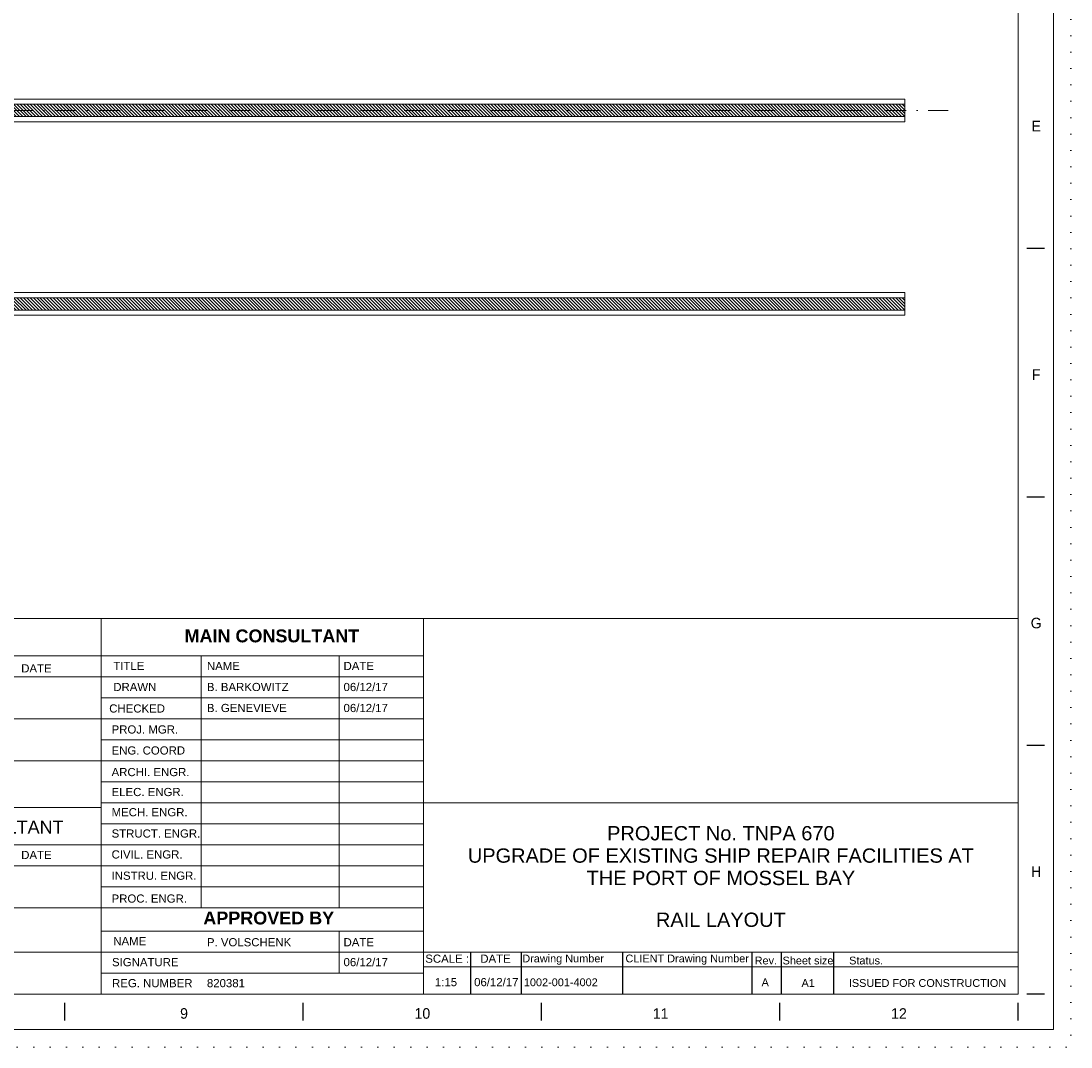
# Model space of a CAD drawing. Header units: millimetres. Extents: x -13251 to -636, y -568071 to -559161.
# Tile 8 of 12: x -5103 to -636, y -568071 to -563705. Entities that reach past the tile are written whole.
import ezdxf

# ---------------------------------------------------------------- set-up
doc = ezdxf.new("R2010")
doc.units = ezdxf.units.MM
doc.header["$MEASUREMENT"] = 0
for name, pattern in [('DGN Style 1', [69.724857, 0.116015, -69.608842]), ('DGN Style 4', [185.739593, 92.811789, -46.405895, 0.116015, -46.405895]), ('DGN Style 6', [220.660029, 0.116015, -46.405895, 81.210315, -46.405895, 0.116015, -46.405895])]:
    doc.linetypes.add(name, pattern=pattern)
doc.styles.get("Standard").update_dxf_attribs({"font": 'arial.ttf'})
doc.styles.add('Style-ENGINEERING', font='ENGINEERING.shx')
doc.styles.add('Swiss1', font='swiss.ttf', dxfattribs={"height": 1})
doc.styles.add('Swiss4', font='swiss.ttf', dxfattribs={"height": 4})

# ---------------------------------------------------------------- blocks, each defined once
blk = doc.blocks.new('*U53')
for p, q in [((144.96, -2.47), (144.96, 2.53)), ((212.55, -2.47), (212.55, 2.53)), ((280.13, -2.47), (280.13, 2.53)), ((347.71, -2.47), (347.71, 2.53)), ((415.3, -2.47), (415.3, 2.53))]:
    blk.add_line(p, q)
at = {"char_height": 3, "attachment_point": 5, "line_spacing_factor": 1.2, "style": 'Style-ENGINEERING'}
for s, insert in [('9', (178.75, -0.47)), ('10', (246.34, -0.47)), ('11', (313.92, -0.47)), ('12', (381.5, -0.47))]:
    blk.add_mtext(s, dxfattribs=dict(at, insert=insert))
blk = doc.blocks.new('*U52')
for p, q in [((412.95, -70.47), (407.95, -70.47)), ((412.95, -140.97), (407.95, -140.97)), ((412.95, -211.47), (407.95, -211.47)), ((412.95, -281.97), (407.95, -281.97))]:
    blk.add_line(p, q)
at = {"color": 7, "linetype": 'Continuous', "lineweight": 0, "flags": 128}
blk.add_lwpolyline([(-415.55, 292.03), (415.45, 292.03), (415.45, -291.97), (-415.55, -291.97), (-415.55, 292.03)], close=True, dxfattribs=at)
at = {"color": 7, "linetype": 'Continuous', "lineweight": 13, "flags": 128}
blk.add_lwpolyline([(-405.55, 282.03), (405.45, 282.03), (405.45, -281.97), (-405.55, -281.97), (-405.55, 282.03)], close=True, dxfattribs=at)
blk.add_blockref('*U53', (-9.84, -287))
at = {"char_height": 3, "attachment_point": 5, "line_spacing_factor": 1.2, "style": 'Style-ENGINEERING'}
for s, insert in [('E', (410.58, -35.72)), ('F', (410.58, -106.22)), ('G', (410.58, -176.72)), ('H', (410.58, -247.22))]:
    blk.add_mtext(s, dxfattribs=dict(at, insert=insert))
blk = doc.blocks.new('*U49')
at = {"linetype": 'DGN Style 6', "lineweight": 0}
h = blk.add_hatch(dxfattribs=at)
h.set_pattern_fill('HATCH', color=5, style=0, pattern_type=2)
h.set_pattern_definition([(135, (5543.709, -399.764), (-7.000357, -7.000357), [])])
h.paths.add_polyline_path([(5601.2, -443.27), (-800.16, -443.27), (-845.53, -495.77), (5601.2, -495.77)])
h = blk.add_hatch(dxfattribs=at)
h.set_pattern_fill('HATCH', color=5, style=0, pattern_type=2)
h.set_pattern_definition([(135, (5543.709, -1223.041), (-7.000357, -7.000357), [])])
h.paths.add_polyline_path([(5601.2, -1266.55), (-800.16, -1266.55), (-845.53, -1319.05), (5601.2, -1319.05)])
at = {"color": 1, "linetype": 'DGN Style 4', "lineweight": 0}
blk.add_line((-5816.38, -469.52), (5785.21, -469.52), dxfattribs=at)
at = {"color": 7, "lineweight": 13}
for p, q in [((-6082.49, -2631.33), (6082.51, -2631.33)), ((1043.57, -2791.06), (2182.38, -2791.06)), ((2182.38, -2791.06), (3553.58, -2791.06)), ((2607.01, -2791.06), (2607.01, -3863.33)), ((3193.96, -2791.06), (3193.96, -3863.33)), ((1043.57, -2880.42), (2182.38, -2880.42)), ((2182.38, -2880.42), (3553.58, -2880.42)), ((2182.38, -2969.78), (3553.58, -2969.78)), ((1043.57, -3059.13), (2182.38, -3059.13)), ((2182.38, -3059.13), (3553.58, -3059.13)), ((2182.38, -3148.49), (3553.58, -3148.49)), ((1043.57, -3237.84), (2182.38, -3237.84)), ((2182.38, -3237.84), (3553.58, -3237.84)), ((2182.38, -3327.2), (3553.58, -3327.2)), ((2182.38, -3416.56), (3553.58, -3416.56)), ((3553.58, -3416.56), (6082.51, -3416.56)), ((2182.38, -3505.91), (3553.58, -3505.91)), ((1043.57, -3595.27), (3553.58, -3595.27)), ((1043.57, -3684.62), (3553.58, -3684.62)), ((2182.38, -3773.98), (3553.58, -3773.98)), ((1043.57, -3863.33), (3553.58, -3863.33)), ((2182.38, -3961.89), (3553.58, -3961.89)), ((3193.96, -3961.89), (3193.96, -4140.6)), ((1043.57, -4051.25), (2182.38, -4051.25)), ((2182.38, -4051.25), (3553.58, -4051.25)), ((3553.58, -4051.25), (6082.51, -4051.25)), ((2182.38, -4140.6), (3553.58, -4140.6))]:
    blk.add_line(p, q, dxfattribs=at)
at = {"color": 7}
for p, q in [((3752.33, -4051.25), (3752.33, -4229.96)), ((3968.62, -4051.25), (3968.62, -4229.96)), ((4399.34, -4051.25), (4399.34, -4229.96)), ((4950.31, -4051.25), (4950.31, -4229.96)), ((5074.18, -4051.25), (5074.18, -4229.96)), ((5297.11, -4051.25), (5297.11, -4229.96))]:
    blk.add_line(p, q, dxfattribs=at)
at = {"color": 7, "lineweight": 0}
blk.add_line((3553.58, -4113.2), (6082.51, -4113.2), dxfattribs=at)
at = {"color": 7, "linetype": 'DGN Style 1', "lineweight": 0, "flags": 128}
blk.add_lwpolyline([(-6307.49, 4455.04), (6307.51, 4455.04), (6307.51, -4454.96), (-6307.49, -4454.96), (-6307.49, 4455.04)], close=True, dxfattribs=at)
at = {"color": 30, "linetype": 'Continuous', "lineweight": 0, "flags": 128}
for points in [[(-781.37, -421.52), (-864.33, -517.52), (5601.2, -517.52), (5601.2, -421.52), (-781.37, -421.52)], [(-781.37, -1244.8), (-864.33, -1340.8), (5601.2, -1340.8), (5601.2, -1244.8), (-781.37, -1244.8)]]:
    blk.add_lwpolyline(points, close=True, dxfattribs=at)
at = {"color": 5, "linetype": 'Continuous', "lineweight": 0, "flags": 128}
for points in [[(5601.2, -443.27), (-800.16, -443.27), (-845.53, -495.77), (5601.2, -495.77), (5601.2, -443.27)], [(5601.2, -1266.55), (-800.16, -1266.55), (-845.53, -1319.05), (5601.2, -1319.05), (5601.2, -1266.55)]]:
    blk.add_lwpolyline(points, close=True, dxfattribs=at)
at = {"color": 7, "lineweight": 13, "flags": 128}
for points in [[(2182.38, -2631.33), (2182.38, -4229.96)], [(3553.58, -2631.33), (3553.58, -4229.96)], [(2182.38, -3435.53), (-108.31, -3435.53)]]:
    blk.add_lwpolyline(points, dxfattribs=at)
at = {"xscale": 14.99999999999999, "yscale": 14.99999999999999, "zscale": 14.99999999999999}
blk.add_blockref('*U52', (0.72, -0.4), dxfattribs=at)
at = {"color": 7, "style": 'Swiss1'}
for s, height, p in [('Drawing Number', 33.174, (3973.27, -4094.83)), ('CLIENT Drawing Number', 33.174, (4412.11, -4094.83)), ('Rev.', 33.174, (4961.82, -4103.59)), ('Sheet size ', 33.174, (5080.51, -4103.59)), ('Status.', 33.174, (5363.66, -4103.59)), ('1002-001-4002', 33.174, (3979.98, -4196.24)), ('A', 33.17, (4991.2, -4196.24)), ('A1', 33.174, (5161.04, -4199.23)), ('ISSUED FOR CONSTRUCTION', 33.174, (5362.48, -4199.23))]:
    blk.add_text(s, height=height, dxfattribs=at).set_placement(p)
at = {"color": 7, "lineweight": 13, "char_height": 54.737, "attachment_point": 1, "line_spacing_factor": 0.938532, "style": 'Swiss1'}
for s, insert, width in [('\\fArial|b1|i0|c00|p39;MAIN CONSULTANT\\fArial|b0|i0|c00|p39; ', (2536.58, -2678.3), 751.8253), ('\\fArial|b0|i0|c00|p39;EXTERNAL CONSULTANT ', (1078.82, -3491.71), 981.5524), ('\\fArial|b1|i0|c00|p39;APPROVED BY\\fArial|b0|i0|c00|p39; ', (2616.44, -3878.76), 751.8253)]:
    blk.add_mtext(s, dxfattribs=dict(at, insert=insert, width=width))
at = {"color": 7, "attachment_point": 1, "line_spacing_factor": 0.938532}
for s, insert, char_height, width in [('DATE\\fArial|b1|i0|c00|p39;  ', (1841.8, -2826.36), 34.7189, 268.512), ('TITLE \\fArial|b1|i0|c00|p39; ', (2233.47, -2816.28), 34.7189, 268.512), ('NAME \\fArial|b1|i0|c00|p39; ', (2631.8, -2816.28), 34.7189, 268.512), ('DATE  ', (3213, -2816.28), 34.719, 268.512), ('06/12/17', (3213, -2905.64), 34.719, 366.4091), ('DRAWN \\fArial|b1|i0|c00|p39;  ', (2233.47, -2905.64), 34.7189, 268.512), ('B. BARKOWITZ', (2631.8, -2905.64), 34.7189, 366.4091), ('06/12/17', (3213, -2995), 34.719, 366.4091), ('CHECKED    ', (2216.2, -2996.99), 34.7189, 268.512), ('B. GENEVIEVE', (2631.8, -2995), 34.7189, 366.4091), ('PROJ. MGR.  ', (2226.27, -3086.34), 34.7189, 340.0305), ('ENG. COORD\\fArial|b1|i0|c00|p39;  ', (2226.27, -3175.7), 34.7189, 323.2076), ('ARCHI. ENGR.\\fArial|b1|i0|c00|p39;  ', (2226.27, -3267.67), 34.7189, 377.4509), ('ELEC. ENGR.\\fArial|b1|i0|c00|p39;  ', (2226.27, -3352.54), 34.7189, 340.0305), ('MECH. ENGR.\\fArial|b1|i0|c00|p39;  ', (2226.27, -3438.57), 34.7189, 340.0305), ('STRUCT. ENGR.\\fArial|b1|i0|c00|p39;  ', (2226.27, -3529.08), 34.7189, 376.2332), ('CIVIL. ENGR.\\fArial|b1|i0|c00|p39;  ', (2226.27, -3618.12), 34.7189, 376.2332), ('DATE\\fArial|b1|i0|c00|p39;  ', (1841.8, -3620.49), 34.7189, 268.512), ('INSTRU. ENGR.\\fArial|b1|i0|c00|p39;  ', (2226.27, -3708.59), 34.7189, 376.2332), ('PROC. ENGR.\\fArial|b1|i0|c00|p39;  ', (2226.27, -3805.95), 34.7189, 376.2332), ('NAME\\fArial|b1|i0|c00|p39;   ', (2233.47, -3987.11), 34.7189, 340.0305), ('P. VOLSCHENK', (2631.8, -3991.75), 34.7189, 366.4091), ('DATE', (3213, -3991.75), 34.719, 366.4091), ('SCALE :\\fArial|b1|i0|c00|p39;     ', (3560.65, -4061.67), 34.7189, 204.4231), ('DATE \\fArial|b1|i0|c00|p39;     ', (3794.7, -4061.67), 34.7189, 243.7081), ('SIGNATURE\\fArial|b1|i0|c00|p39;    ', (2228.13, -4076.47), 34.7189, 340.0305), ('06/12/17', (3213, -4076.47), 34.719, 366.4091), ('REG. NUMBER\\fArial|b1|i0|c00|p39;    ', (2228.13, -4165.82), 34.7189, 413.9359), ('820381', (2631.8, -4165.82), 34.719, 366.4091), ('1:15', (3601.6, -4161.53), 34.719, 151.297), ('06/12/17', (3768.33, -4161.53), 34.719, 204.2767)]:
    blk.add_mtext(s, dxfattribs=dict(at, insert=insert, char_height=char_height, width=width))
at = {"color": 7, "char_height": 60.825, "width": 3586.8487, "attachment_point": 2, "line_spacing_factor": 0.938532, "style": 'Swiss4'}
for s, insert in [('PROJECT No. TNPA 670\\PUPGRADE OF EXISTING SHIP REPAIR FACILITIES AT\\PTHE PORT OF MOSSEL BAY', (4818.05, -3514.8)), ('RAIL LAYOUT', (4818.05, -3883.04))]:
    blk.add_mtext(s, dxfattribs=dict(at, insert=insert))

msp = doc.modelspace()

# ---------------------------------------------------------------- block references
at = {"color": 5, "linetype": 'Continuous', "lineweight": 0}
msp.add_blockref('*U49', (-6943.95, -563615.75), dxfattribs=at)

doc.saveas('drawing.dxf')
